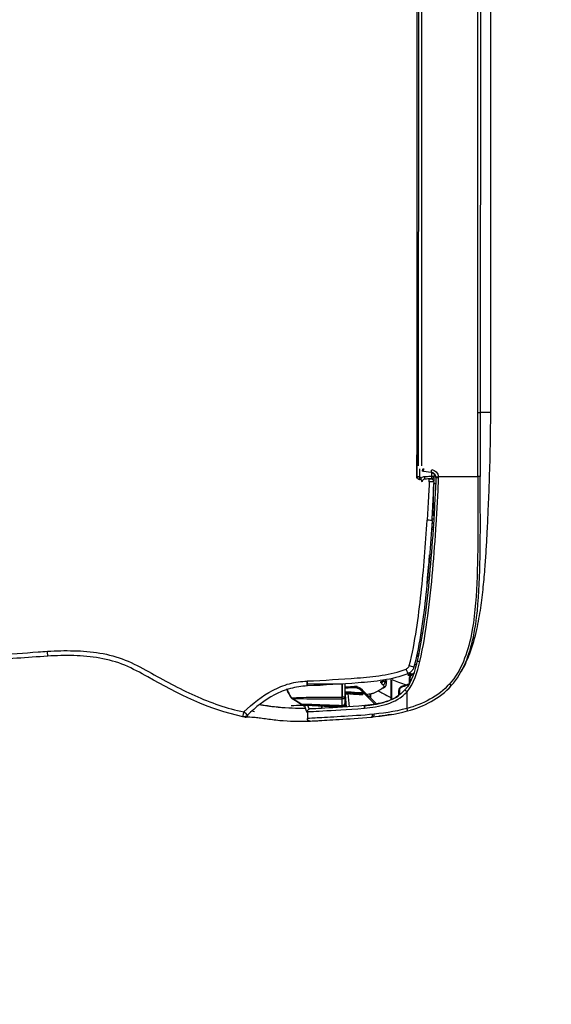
# Model space of a CAD drawing. Header units: millimetres. Extents: x -424979 to 718034, y -72486 to 344972.
# Tile 245 of 256: x 601635 to 601878, y 145181 to 145631. Entities that reach past the tile are written whole.
import ezdxf
from ezdxf import colors
from ezdxf.entities.mleader import LeaderData, LeaderLine
from ezdxf.math import Vec2, Vec3
from ezdxf.xclip import XClip

# ---------------------------------------------------------------- set-up
doc = ezdxf.new("R2010")
doc.units = ezdxf.units.MM
doc.header["$MEASUREMENT"] = 0
doc.header["$XCLIPFRAME"] = 0
doc.layers.add('IS_KLIM Opis_Średnice', color=7, linetype='Continuous', lineweight=9)
doc.layers.add('SKAN - RZUT_7_0_Nr_pióra__1', color=7, linetype='Continuous', lineweight=13)
doc.layers.add('IS_KLIM_urządzenia', color=3, linetype='Continuous')
doc.layers.add('Rysunki i obrazki', color=7, linetype='Continuous')
picture_1 = doc.add_image_def('image7.tif', size_in_pixel=(14115, 7016))

# ---------------------------------------------------------------- blocks, each defined once
blk = doc.blocks.new('Rysunek_7_7', base_point=(-247133.12, 120862.67))
at = {"layer": 'SKAN - RZUT_7_0_Nr_pióra__1', "color": 7, "lineweight": 13}
image = blk.add_image(picture_1, insert=(-306883.09, 91162.66), size_in_units=(119499.94, 59400.02), dxfattribs=at)
image.set_boundary_path([(-0.5, -0.5), (14114.5, 7015.5)])
blk = doc.blocks.new('G$CFEA986A8')
at = {"layer": 'IS_KLIM_urządzenia', "linetype": 'Continuous'}
for p, q in [((3.24, 36.01), (3.24, 36.02)), ((3.24, 36.02), (3.24, 36.01)), ((2.71, 28.23), (3.1, 35.54)), ((3.1, 35.54), (3.1, 35.54)), ((2.74, 28.23), (2.74, 28.23)), ((3.03, 28.23), (3.03, 28.23)), ((4.22, 28.23), (4.22, 28.23)), ((4.55, 28.23), (4.55, 28.23)), ((2.73, 27.62), (4.82, 27.62)), ((2.74, 27.41), (5, 27.61)), ((5.25, 27.13), (2.77, 26.91)), ((5.57, 24.34), (5.85, 24.61)), ((6.02, 24.44), (5.93, 24.34)), ((3.18, 21.95), (5.57, 24.34)), ((5.93, 24.34), (3.22, 21.63)), ((5.57, 24.34), (5.44, 24.33)), ((5.93, 24.34), (5.57, 24.34)), ((46.34, 14.13), (46.34, 14)), ((50.7, 14.13), (46.34, 14.13)), ((46.52, 13.99), (46.52, 13.96)), ((46.52, 13.96), (921.55, 13.84)), ((46.52, 13.51), (46.52, 13.96)), ((48, 13.51), (46.52, 13.51)), ((48.58, 13.7), (919.48, 13.58)), ((919.48, 13.06), (48.58, 13.18)), ((47.59, 12.8), (47.38, 11.3)), ((46.54, 9.92), (46.54, 2.46)), ((46.64, 11.21), (47.36, 11.21)), ((46.64, 11.21), (46.64, 10.75)), ((47.11, 10.75), (46.64, 10.75)), ((58.74, 2.46), (909.33, 2.34)), ((909.33, 1.87), (58.74, 1.98)), ((58.74, 0), (58.74, 1.98)), ((58.73, 0), (909.33, -0.12))]:
    blk.add_line(p, q, dxfattribs=at)
for points in [[(37.64, 10.75, 0), (37.64, 10.76, 0), (37.64, 10.76, 0), (37.64, 10.77, 0), (37.64, 10.78, 0), (37.64, 10.79, 0), (37.64, 10.8, 0), (37.64, 10.81, 0), (37.64, 10.82, 0), (37.64, 10.83, 0), (37.64, 10.84, 0), (37.64, 10.84, 0), (37.65, 10.85, 0), (37.65, 10.86, 0), (37.65, 10.87, 0), (37.65, 10.88, 0), (37.65, 10.89, 0), (37.65, 10.9, 0), (37.65, 10.91, 0), (37.65, 10.92, 0), (37.65, 10.92, 0), (37.65, 10.93, 0), (37.65, 10.94, 0), (37.65, 10.95, 0), (37.65, 10.96, 0), (37.65, 10.97, 0), (37.65, 10.98, 0), (37.65, 10.99, 0), (37.65, 11, 0), (37.65, 11, 0), (37.65, 11.01, 0), (37.65, 11.02, 0), (37.65, 11.03, 0), (37.65, 11.04, 0), (37.65, 11.05, 0), (37.65, 11.06, 0), (37.65, 11.07, 0), (37.65, 11.08, 0), (37.65, 11.08, 0), (37.65, 11.09, 0), (37.65, 11.1, 0), (37.65, 11.11, 0), (37.65, 11.12, 0), (37.65, 11.13, 0), (37.66, 11.14, 0), (37.66, 11.15, 0), (37.66, 11.16, 0), (37.66, 11.16, 0), (37.66, 11.17, 0), (37.66, 11.18, 0), (37.66, 11.19, 0)], [(37.72, 10.74, 0), (37.72, 10.75, 0), (37.72, 10.76, 0), (37.72, 10.77, 0), (37.72, 10.78, 0), (37.72, 10.79, 0), (37.72, 10.79, 0), (37.72, 10.8, 0), (37.72, 10.81, 0), (37.72, 10.82, 0), (37.72, 10.83, 0), (37.73, 10.84, 0), (37.73, 10.85, 0), (37.73, 10.86, 0), (37.73, 10.87, 0), (37.73, 10.87, 0), (37.73, 10.88, 0), (37.73, 10.89, 0), (37.73, 10.9, 0), (37.73, 10.91, 0), (37.73, 10.92, 0), (37.73, 10.93, 0), (37.73, 10.94, 0), (37.73, 10.95, 0), (37.73, 10.95, 0), (37.73, 10.96, 0), (37.73, 10.97, 0), (37.73, 10.98, 0), (37.73, 10.99, 0), (37.73, 11, 0), (37.73, 11.01, 0), (37.73, 11.02, 0), (37.73, 11.03, 0), (37.73, 11.03, 0), (37.73, 11.04, 0), (37.73, 11.05, 0), (37.73, 11.06, 0), (37.73, 11.07, 0), (37.73, 11.08, 0), (37.73, 11.09, 0), (37.73, 11.1, 0), (37.73, 11.11, 0), (37.73, 11.11, 0), (37.73, 11.12, 0), (37.73, 11.13, 0), (37.74, 11.14, 0), (37.74, 11.15, 0), (37.74, 11.16, 0), (37.74, 11.17, 0), (37.74, 11.18, 0), (37.74, 11.19, 0)]]:
    blk.add_polyline3d(points, dxfattribs=at)
at = {"layer": 'IS_KLIM_urządzenia', "linetype": 'Continuous', "extrusion": (0, 0, -1)}
for centre, radius, start, end in [((-1.84, 46.94), 1, 314.7826, 11.7219), ((-0.53, 34.35), 0.5, 357.2068, 90), ((-1.83, 34.35), 0.5, 90, 177.181), ((-46.39, 11.44), 1, 188, 264.2856), ((-46.64, 11.25), 0.5, 270, 357), ((-46.39, 11.42), 1.5, 188, 264.2856)]:
    blk.add_arc(centre, radius, start, end, dxfattribs=at)
at = {"layer": 'IS_KLIM_urządzenia', "linetype": 'Continuous', "extrusion": (-1.54693e-05, -6.12303e-17, -1)}
blk.add_arc((-3.24, 28.23, -0.01), 0.498, 270, 359.4983, dxfattribs=at)
at = {"layer": 'IS_KLIM_urządzenia', "linetype": 'Continuous'}
for centre, start, end in [((2.5, 23.81), 5.1428, 5.6972), ((45.54, 11.27), 267.736, 0), ((48.11, 12.87), 160.3327, 163.928)]:
    blk.add_arc(centre, 0.5, start, end, dxfattribs=at)
for centre, major_axis, ratio, start_param, end_param in [((13.38, 84.28), (0.998, 0.07), 0.023762, 3.141593, 4.646623), ((1.84, 46.94), (0.979, -0.203), 0.056856, 3.141593, 4.651384), ((1.84, 46.94), (0.704, 0.71), 0.020204, 1.651706, 3.141593), ((7.71, 34.94), (-0.999, -0.049), 0.051256, 0, 1.514472), ((7.71, 34.9), (-0.999, -0.047), 0.051373, 0, 1.514578), ((3.38, 28.23), (0, -0.498), 0.705765, 4.721116, 6.283185), ((3.96, 27.4), (0.499, -0.033), 0.703948, 0.778487, 1.449237), ((5.85, 24.61), (-0.177, 0.177), 0.009872, 3.141593, 4.709921), ((6.36, 25.91), (0.25, 0.009), 0.004928, 6.283059, 7.845078), ((1.28, 22.79), (0.498, 0.048), 0.655613, 3.140676, 4.596546), ((2.49, 23.87), (-0.498, -0.042), 0.40242, 3.141593, 4.712356), ((2.5, 23.81), (-0.498, -0.05), 0.399009, 3.140125, 4.706849), ((2.5, 23.81), (-0.498, -0.045), 0.399039, 3.141593, 4.710711), ((7.76, 20.85), (-0.367, 0.34), 0.8822, 0.840111, 2.138766), ((8.04, 20.89), (0.282, 0.413), 0.898755, 2.160862, 3.167773), ((6.84, 20.48), (0.38, 0.325), 0.906204, 2.398026, 3.130887), ((7.44, 20.5), (-0.376, 0.33), 0.885836, 0.804441, 2.115185), ((5.72, 17.3), (0, 0.2), 0.576627, 4.721116, 6.283185), ((2.45, 15.93), (0.482, 0.133), 0.040619, 3.141593, 4.662666), ((5.63, 15.93), (-0.326, -0.379), 0.006066, 1.506881, 3.141593), ((6.49, 16.72), (0.192, 0.056), 0.184381, 5.301873, 6.283185), ((8.07, 15.3), (0, 0.2), 0.433029, 4.721116, 6.283185), ((8.86, 15.62), (0.19, -0.061), 0.210046, 2.527177, 3.153928), ((8.96, 15.32), (-0.191, 0.059), 0.212832, 4.135574, 5.657225), ((9.97, 16.14), (-0.925, -0.381), 0.043497, 0, 1.508611), ((10.63, 15.55), (-0.263, -0.965), 0.021464, 4.784953, 6.283185), ((8.8, 14.85), (0.18, 0.087), 0.196125, 5.117147, 6.283185), ((11.38, 13.51), (-0.117, -0.486), 0.019962, 3.141593, 4.771045), ((45.52, 13.53), (0.02, 0.5), 1, 3.141593, 4.708057), ((45.52, 13.53), (-0.02, -0.5), 0.999999, 0, 1.547993), ((45.57, 13.52), (-0.02, -0.5), 0.955746, 0, 1.547846), ((46.52, 13.46), (0.5, -0.017), 0.998628, 1.605655, 3.113607), ((46.52, 13.46), (-0.5, 0.017), 0.093825, 4.715665, 5.983293), ((45.54, 11.73), (0.5, 0), 0.093428, 4.788501, 6.283185), ((46.57, 12.58), (0.499, 0.026), 0.09496, 3.141593, 4.707412), ((47.87, 11.23), (0.495, -0.07), 0.051828, 3.141593, 4.719673), ((48.08, 12.73), (0.495, -0.07), 0.051828, 3.141593, 4.719673), ((48.11, 12.87), (0.48, -0.138), 0.050296, 3.141584, 4.726878), ((39.42, 10.08), (0.996, -0.087), 0.841749, 1.62689, 2.181571), ((46.64, 11.25), (0.499, 0.026), 0.096366, 3.141593, 4.707339), ((46.39, 9.94), (0, -0.5), 0.000142, 3.141593, 4.764749), ((46.54, 9.95), (0.05, -0.498), 0.005219, 3.141593, 4.764488), ((7.1, 7.87), (0.331, 0.375), 0.006851, 3.141593, 4.648558), ((46.54, 2.49), (0, 0.5), 0.000013, 3.173368, 4.660029)]:
    blk.add_ellipse(centre, major_axis=major_axis, ratio=ratio, start_param=start_param, end_param=end_param, dxfattribs=at)
at = {"layer": 'IS_KLIM_urządzenia', "linetype": 'Continuous', "extrusion": (0, 0, -1)}
for centre, major_axis, ratio, start_param, end_param in [((3.24, 28.23), (0.352, -0.352), 0.999998, 0.785397, 2.347467), ((-21.42, 382.85), (-1476.17, -4886.86), 0.031997, 4.778832, 4.778918), ((7.64, 474.84), (-1862.82, -6167.7), 0.025163, 4.780022, 4.78009), ((48.58, 12.65), (-0.13, -1.08), 0.917565, 1.59215, 1.795783), ((5.18, 514.21), (-1939.65, -6425.41), 0.026246, 4.782823, 4.782889)]:
    blk.add_ellipse(centre, major_axis=major_axis, ratio=ratio, start_param=start_param, end_param=end_param, dxfattribs=at)
at = {"layer": 'IS_KLIM_urządzenia', "linetype": 'Continuous'}
for points, degree in [([(12.38, 84.21), (12.11, 88.13), (11.83, 92.05), (11.56, 95.97)], 3), ([(0.77, 46.44), (0.76, 46.55), (0.76, 46.66), (0.78, 46.77)], 3), ([(0.77, 46.67), (0.75, 46.58), (0.77, 46.46)], 2), ([(0.78, 46.71), (0.77, 46.67)], 1), ([(0.77, 46.44), (0.77, 46.45), (0.77, 46.46), (0.77, 46.46)], 3), ([(1.12, 46.25), (0.98, 46.27), (0.82, 46.34), (0.77, 46.44)], 3), ([(1.81, 44.89), (1.84, 45.06), (1.87, 45.24), (1.9, 45.41)], 3), ([(3.24, 36.01), (3.59, 36.58), (3.94, 37.15), (4.28, 37.72)], 3), ([(4.28, 37.71), (3.76, 36.86), (3.24, 36)], 2), ([(4.28, 37.72), (4.28, 37.72), (4.28, 37.72), (4.28, 37.72)], 3), ([(4.29, 37.71), (4.33, 37.78), (4.38, 37.83), (4.44, 37.87)], 3), ([(4.44, 37.88), (4.99, 38.23), (5.55, 38.58), (6.17, 38.76)], 3), ([(4.44, 37.88), (4.99, 38.23), (5.55, 38.58), (6.17, 38.76)], 3), ([(4.44, 37.88), (4.95, 38.2), (5.46, 38.52), (6, 38.7)], 3), ([(4.44, 37.87), (4.94, 38.19), (5.46, 38.51), (6, 38.7)], 3), ([(4.44, 37.88), (4.44, 37.88), (4.44, 37.88), (4.44, 37.88)], 3), ([(4.44, 37.88), (4.44, 37.88), (4.44, 37.88), (4.44, 37.88)], 3), ([(5.12, 38.29), (4.79, 38.1), (4.45, 37.88)], 2), ([(6, 38.7), (5.7, 38.6), (5.4, 38.45), (5.12, 38.29)], 3), ([(6, 38.7), (5.79, 38.63), (5.59, 38.54)], 2), ([(2.81, 35.36), (2.86, 35.45), (2.91, 35.54), (2.97, 35.63)], 3), ([(2.99, 35.39), (2.99, 36.07), (2.97, 36.75), (2.96, 37.42)], 3), ([(3.24, 36.01), (3.16, 35.87), (3.11, 35.71), (3.1, 35.54)], 3), ([(1.83, 34.85), (1.4, 34.85), (0.96, 34.85), (0.53, 34.85)], 3), ([(2.31, 34.46), (2.54, 34.58), (2.78, 34.68), (3.03, 34.75)], 3), ([(2.71, 28.23), (3.1, 35.54)], 1), ([(3.1, 35.54), (2.71, 28.23)], 1), ([(3.1, 35.54), (2.71, 28.23)], 1), ([(3.1, 35.58), (3.1, 35.58)], 1), ([(3.1, 35.54), (3.1, 35.54), (3.1, 35.54), (3.1, 35.54)], 3), ([(3.1, 35.54), (3.1, 35.54), (3.1, 35.54), (3.1, 35.54)], 3), ([(0.12, 32.64), (0.12, 32.62), (0.12, 32.59), (0.12, 32.57)], 3), ([(2.92, 32.14), (2.76, 32.15), (2.6, 32.16), (2.45, 32.17)], 3), ([(2.92, 32.12), (2.76, 32.13), (2.61, 32.14), (2.45, 32.14)], 3), ([(3.24, 27.74), (2.98, 27.74), (2.74, 27.97), (2.74, 28.23)], 3), ([(3.24, 27.74), (2.98, 27.74), (2.74, 27.97), (2.74, 28.23)], 3), ([(3.24, 27.74), (2.98, 27.74), (2.75, 27.97), (2.74, 28.23)], 3), ([(3.01, 28.23), (3.4, 28.23), (3.8, 28.23), (4.2, 28.23)], 3), ([(3.03, 28.23), (3.43, 28.23), (3.82, 28.23), (4.22, 28.23)], 3), ([(7.11, 28.23), (7.11, 28.23)], 1), ([(3.99, 27.75), (3.99, 27.7), (3.99, 27.66), (4, 27.62)], 3), ([(4.47, 27.59), (4.48, 27.65), (4.48, 27.71), (4.49, 27.76)], 3), ([(4.81, 27.59), (4.82, 27.64), (4.82, 27.69), (4.82, 27.74)], 3), ([(4.95, 27.74), (4.95, 27.69), (4.94, 27.65), (4.94, 27.6)], 3), ([(5.25, 27.13), (5.19, 26.2), (5.13, 25.26), (5.07, 24.33)], 3), ([(6.54, 25.37), (6.57, 25.4), (6.59, 25.42), (6.62, 25.45)], 3), ([(6.61, 25.92), (6.61, 25.77), (6.62, 25.61), (6.62, 25.46)], 3), ([(6.62, 25.45), (6.62, 25.61), (6.61, 25.76), (6.61, 25.92)], 3), ([(6.62, 25.46), (6.62, 25.46), (6.62, 25.46), (6.62, 25.46)], 3), ([(6.62, 25.45), (6.62, 25.46), (6.62, 25.46), (6.62, 25.46)], 3), ([(0.78, 22.75), (0.79, 22.65), (0.8, 22.62)], 2), ([(2.47, 24.07), (2.47, 24.05), (2.48, 24.03), (2.48, 24.01)], 3), ([(2.99, 23.86), (2.99, 23.91)], 1), ([(2.99, 23.88), (2.99, 23.89), (2.99, 23.9), (2.99, 23.91)], 3), ([(3.07, 23), (3.04, 23.3), (3.01, 23.6), (2.99, 23.91)], 3), ([(4.39, 22.8), (4.65, 22.8), (4.92, 22.8), (5.18, 22.8)], 3), ([(5.15, 23), (4.96, 23), (4.77, 23), (4.59, 23)], 3), ([(1.29, 18.88), (1.16, 19.65), (1.04, 20.45), (0.94, 21.27)], 3), ([(6.36, 20.47), (5.9, 21.01), (5.56, 21.63), (5.3, 22.33)], 3), ([(7.29, 20.84), (7.18, 20.72), (7.08, 20.61), (6.97, 20.49)], 3), ([(6.48, 20.17), (6.66, 19.86), (7.06, 19.84)], 2), ([(7.06, 19.82), (7.74, 19.77)], 1), ([(7.39, 20.05), (7.49, 20.16), (7.6, 20.28), (7.71, 20.39)], 3), ([(7.71, 20.39), (7.78, 20.39), (7.86, 20.39), (7.93, 20.38)], 3), ([(5.61, 15.91), (7.22, 14.52), (9.31, 13.97), (11.36, 13.48)], 3), ([(11.49, 13.99), (9.53, 14.46), (7.5, 14.98), (5.96, 16.31)], 3), ([(6.61, 16.72), (6.73, 16.31), (6.86, 15.9), (7.01, 15.5)], 3), ([(7.11, 15.5), (6.95, 15.92), (6.81, 16.34), (6.68, 16.78)], 3), ([(7.51, 15.3), (7.73, 15.3), (7.94, 15.3), (8.16, 15.3)], 3), ([(8.59, 15.34), (8.64, 15.45), (8.68, 15.57), (8.71, 15.69)], 3), ([(8.82, 15.39), (8.78, 15.49), (8.74, 15.59), (8.71, 15.69)], 3), ([(8.82, 15.39), (8.8, 15.33), (8.78, 15.28), (8.77, 15.22)], 3), ([(8.92, 15.74), (8.89, 15.63), (8.85, 15.51), (8.82, 15.39)], 3), ([(8.93, 14.96), (8.99, 15.07), (9.04, 15.2), (9.08, 15.32)], 3), ([(9.08, 15.32), (9.1, 15.4), (9.13, 15.48), (9.15, 15.55)], 3), ([(9.21, 14.47), (9.13, 14.63), (9.05, 14.78), (8.98, 14.93)], 3), ([(10.84, 14.47), (10.8, 14.33), (10.76, 14.19), (10.72, 14.05)], 3), ([(12.42, 14.09), (12.38, 13.95), (12.34, 13.81)], 2), ([(12.41, 13.79), (12.43, 13.89), (12.46, 13.98), (12.48, 14.08)], 3), ([(12.7, 14.03), (12.67, 13.94), (12.65, 13.84), (12.63, 13.74)], 3), ([(12.84, 13.7), (12.86, 13.8), (12.89, 13.89), (12.91, 13.99)], 3), ([(16.78, 13.3), (16.75, 13.18), (16.72, 13.05), (16.69, 12.93)], 3), ([(46.34, 14.13), (46.34, 14.13), (46.34, 14.13), (46.34, 14.13)], 3), ([(46.52, 13.51), (46.52, 13.49), (46.52, 13.47), (46.52, 13.45)], 3), ([(38.2, 11.15), (38.2, 11.15), (38.23, 11.58), (38.26, 12.08)], 3), ([(38.51, 11.12), (38.5, 11.02), (38.49, 10.92), (38.48, 10.82)], 3), ([(39.02, 11.1), (39.26, 11.09), (39.51, 11.07), (39.75, 11.06)], 3), ([(43.76, 10.85), (44.25, 10.85), (44.75, 10.84), (45.24, 10.83)], 3), ([(46.39, 10.83), (46.18, 10.83), (45.97, 10.83), (45.75, 10.83)], 3), ([(46.49, 10.45), (46.45, 10.45), (46.42, 10.44), (46.39, 10.44)], 3), ([(6.63, 7.62), (6.47, 7.76), (6.31, 7.91), (6.16, 8.07)], 3), ([(46.54, 2.46), (50.6, 2.46), (54.67, 2.46), (58.74, 2.46)], 3), ([(58.74, 2.46), (58.74, 2.21), (58.74, 1.99), (58.74, 1.98)], 3)]:
    blk.add_open_spline(points, degree=degree, dxfattribs=at)
for points, knots in [([(12.48, 96.01), (12.48, 96.01), (12.48, 96.01), (12.53, 95.35), (12.58, 94.68), (12.81, 91.36), (13, 88.7), (13.23, 85.45), (13.27, 84.85), (13.31, 84.26)], [0, 0, 0, 0, 0.000005, 0.000005, 0.169628, 0.169628, 0.84812, 0.84812, 1, 1, 1, 1]), ([(0.86, 47.14), (2.21, 53.63), (5.22, 59.45), (9.22, 66.61), (10.01, 68.05), (11.28, 71.07), (11.73, 72.68), (12.3, 75.96), (12.44, 77.6), (12.52, 80.9), (12.49, 82.59), (12.38, 84.21)], [0, 0, 0, 0, 0.5, 0.5, 0.625, 0.625, 0.75, 0.75, 0.875, 0.875, 1, 1, 1, 1]), ([(13.31, 84.26), (13.43, 82.58), (13.45, 80.92), (13.38, 77.59), (13.25, 75.94), (12.69, 72.64), (12.26, 71.01), (11.03, 67.94), (10.25, 66.49), (7.83, 62.15), (6.23, 59.26), (3.53, 53.27), (2.44, 50.17), (1.77, 46.9)], [0, 0, 0, 0, 0.125, 0.125, 0.25, 0.25, 0.375, 0.375, 0.5, 0.5, 0.75, 0.75, 1, 1, 1, 1]), ([(1.77, 46.9), (3.4, 45.28), (4.82, 43.46), (6.4, 40.45), (6.84, 39.38), (7.45, 37.17), (7.6, 36.03), (7.65, 34.88)], [0, 0, 0, 0, 0.5, 0.5, 0.75, 0.75, 1, 1, 1, 1]), ([(0.79, 46.38), (0.81, 46.35), (0.83, 46.15), (0.82, 45.56), (0.75, 44.68), (0.59, 43.52), (0.41, 42.19), (0.23, 40.79), (0.06, 38.91), (-0.02, 36.7), (0.03, 34.49), (0.09, 33.16), (0.12, 32.58)], [0, 0, 0, 0, 0.12885, 0.245282, 0.335122, 0.40726, 0.471799, 0.536509, 0.604482, 0.745543, 0.884733, 1, 1, 1, 1]), ([(6.71, 34.89), (6.66, 35.97), (6.51, 37.05), (5.93, 39.13), (5.52, 40.14), (4.02, 42.98), (2.67, 44.7), (1.13, 46.23)], [0, 0, 0, 0, 0.25, 0.25, 0.5, 0.5, 1, 1, 1, 1]), ([(3.15, 43.79), (3.12, 43.57), (3.04, 42.96), (2.88, 41.81), (2.7, 40.4), (2.54, 38.56), (2.49, 36.85), (2.5, 35.65), (2.51, 35.23)], [0, 0, 0, 0, 0.089993, 0.237107, 0.37975, 0.527052, 0.833503, 1, 1, 1, 1]), ([(3.13, 43.63), (3.06, 43.24), (2.83, 41.75), (2.67, 40.26), (2.59, 39.15)], [0, 0, 0, 0, 0.261547, 1, 1, 1, 1]), ([(3.01, 37.92), (3, 37.79), (2.99, 37.66), (2.97, 37.49), (2.97, 37.46), (2.96, 37.42)], [0, 0, 0, 0, 0.794972, 0.794972, 1, 1, 1, 1]), ([(3.24, 36.01), (3.49, 36.42), (3.74, 36.82), (4.08, 37.39), (4.18, 37.55), (4.28, 37.72)], [0, 0, 0, 0, 0.711043, 0.711043, 1, 1, 1, 1]), ([(3.24, 36.01), (3.5, 36.43), (3.75, 36.85), (4.1, 37.41), (4.19, 37.57), (4.28, 37.72)], [0, 0, 0, 0, 0.731926, 0.731926, 1, 1, 1, 1]), ([(4.29, 37.71), (3.97, 37.19), (3.65, 36.67), (3.3, 36.1), (3.27, 36.06), (3.24, 36.01)], [0, 0, 0, 0, 0.917621, 0.917621, 1, 1, 1, 1]), ([(4.2, 28.23), (4.2, 29.24), (4.2, 30.24), (4.21, 32.24), (4.2, 33.27), (4.22, 35.2), (4.25, 36.11), (4.29, 37.36), (4.3, 37.7), (4.29, 37.71)], [0, 0, 0, 0, 0.25, 0.25, 0.5, 0.5, 0.75, 0.75, 1, 1, 1, 1]), ([(4.28, 37.72), (4.28, 37.72), (4.28, 37.72), (4.28, 37.72), (4.28, 37.72), (4.28, 37.72)], [0, 0, 0, 0, 0.500001, 0.500001, 1, 1, 1, 1]), ([(4.45, 37.88), (4.45, 37.88), (4.43, 37.87), (4.42, 37.86), (4.4, 37.84), (4.37, 37.82), (4.35, 37.8), (4.32, 37.76), (4.29, 37.72), (4.29, 37.72)], [0, 0, 0, 0, 0.029241, 0.088276, 0.151647, 0.25725, 0.525964, 0.992323, 1, 1, 1, 1]), ([(4.44, 37.88), (4.44, 37.88), (4.44, 37.88), (4.44, 37.88), (4.44, 37.88), (4.44, 37.88)], [0, 0, 0, 0, 0.593674, 0.593674, 1, 1, 1, 1]), ([(4.44, 37.87), (4.45, 37.85), (4.46, 37.53), (4.52, 36.29), (4.55, 35.36), (4.57, 33.39), (4.56, 32.34), (4.56, 30.29), (4.55, 29.26), (4.55, 28.23)], [0, 0, 0, 0, 0.25, 0.25, 0.5, 0.5, 0.75, 0.75, 1, 1, 1, 1]), ([(3.24, 36.01), (3.24, 35.99), (3.25, 35.75), (3.24, 34.97), (3.24, 34.63), (3.22, 33.9), (3.2, 33.49), (3.13, 31.47), (3.07, 29.85), (3.01, 28.23)], [0, 0, 0, 0, 0.25, 0.25, 0.375, 0.375, 0.5, 0.5, 1, 1, 1, 1]), ([(3.25, 36.01), (3.24, 36), (3.2, 35.94), (3.15, 35.84), (3.12, 35.72), (3.11, 35.65), (3.1, 35.62), (3.1, 35.62), (3.1, 35.62), (3.1, 35.62), (3.1, 35.61), (3.18, 36.23), (3.09, 35.5), (3.1, 35.58), (3.1, 35.58)], [0, 0, 0, 0, 0.004098, 0.020773, 0.033488, 0.040418, 0.042471, 0.042689, 0.042703, 0.042705, 0.042705, 0.045311, 0.81751, 1, 1, 1, 1]), ([(3.24, 36.01), (3.24, 36.01), (3.24, 36.01), (3.24, 36.01), (3.24, 36.01), (3.24, 36.01)], [0, 0, 0, 0, 0.266653, 0.266653, 1, 1, 1, 1]), ([(3.24, 36.01), (3.24, 36.01), (3.24, 36.01), (3.24, 36.01), (3.24, 36.01), (3.24, 36.01), (3.24, 36.01), (3.24, 36.01)], [0, 0, 0, 0, 0.156997, 0.156997, 0.784985, 0.784985, 1, 1, 1, 1]), ([(0.03, 34.32), (0.03, 34.32), (0.05, 33.82), (0.16, 31.93), (0.24, 30.52), (0.46, 27.06), (0.57, 24.97), (1, 20.5), (1.33, 18.12), (1.97, 15.8)], [0, 0, 0, 0, 0.25, 0.25, 0.5, 0.5, 0.75, 0.75, 1, 1, 1, 1]), ([(2.43, 15.91), (1.79, 18.29), (1.47, 20.73), (1.05, 25.3), (0.94, 27.43), (0.73, 30.97), (0.65, 32.4), (0.55, 34.34), (0.52, 34.85), (0.53, 34.85)], [0, 0, 0, 0, 0.25, 0.25, 0.5, 0.5, 0.75, 0.75, 1, 1, 1, 1]), ([(3.08, 35.41), (2.6, 35.32), (2.12, 35.16), (1.64, 34.89), (1.62, 34.88), (1.59, 34.86)], [0, 0, 0, 0, 0.948448, 0.948448, 1, 1, 1, 1]), ([(1.83, 34.85), (1.83, 34.85), (1.87, 33.81), (2.08, 30.02), (2.21, 27.26), (2.47, 24.07)], [0, 0, 0, 0, 0.5, 0.5, 1, 1, 1, 1]), ([(2.99, 23.91), (2.73, 26.99), (2.59, 29.69), (2.38, 33.37), (2.33, 34.37), (2.33, 34.37)], [0, 0, 0, 0, 0.500106, 0.500106, 1, 1, 1, 1]), ([(2.71, 28.23), (2.79, 29.71), (2.87, 31.19), (2.97, 33.03), (2.98, 33.41), (3.02, 34.12), (3.04, 34.46), (3.08, 35.26), (3.1, 35.51), (3.1, 35.54)], [0, 0, 0, 0, 0.5, 0.5, 0.625, 0.625, 0.75, 0.75, 1, 1, 1, 1]), ([(3.1, 35.54), (3.1, 35.58), (3.1, 35.55), (3.1, 35.54), (3.1, 35.54), (3.1, 35.54)], [0, 0, 0, 0, 0.5, 0.5, 1, 1, 1, 1]), ([(3.1, 35.54), (3.1, 35.54), (3.1, 35.54), (3.1, 35.54), (3.1, 35.54), (3.1, 35.54)], [0, 0, 0, 0, 0.501823, 0.501823, 1, 1, 1, 1]), ([(3.1, 35.54), (3.1, 35.54), (3.1, 35.54), (3.1, 35.54), (3.1, 35.54), (3.1, 35.54)], [0, 0, 0, 0, 0.497529, 0.497529, 1, 1, 1, 1]), ([(6.71, 34.85), (6.71, 34.85), (6.71, 34.85), (6.71, 34.86), (6.71, 34.88), (6.71, 34.89)], [0, 0, 0, 0, 0.001471, 0.001471, 1, 1, 1, 1]), ([(9.05, 15.75), (8.42, 17.27), (8.08, 18.84), (7.57, 22), (7.42, 23.6), (7.06, 28.42), (6.86, 31.65), (6.71, 34.85)], [0, 0, 0, 0, 0.25, 0.25, 0.5, 0.5, 1, 1, 1, 1]), ([(7.11, 34.81), (7.11, 34.78), (7.11, 34.74), (7.11, 33.65), (7.11, 32.55), (7.11, 30.39), (7.11, 29.31), (7.11, 28.23)], [0, 0, 0, 0, 0.017199, 0.017199, 0.508599, 0.508599, 1, 1, 1, 1]), ([(7.65, 34.88), (7.65, 34.88), (7.65, 34.88), (7.65, 34.87), (7.66, 34.86), (7.66, 34.84)], [0, 0, 0, 0, 0.001414, 0.001414, 1, 1, 1, 1]), ([(7.66, 34.84), (7.81, 31.68), (8, 28.52), (8.36, 23.79), (8.5, 22.21), (8.99, 19.1), (9.32, 17.56), (9.93, 16.07)], [0, 0, 0, 0, 0.5, 0.5, 0.75, 0.75, 1, 1, 1, 1]), ([(0.12, 32.67), (0.12, 32.66), (0.12, 32.66), (0.12, 32.65), (0.12, 32.65), (0.12, 32.64), (0.12, 32.64), (0.12, 32.64)], [0, 0, 0, 0, 0.491862, 0.491862, 0.745898, 0.745898, 1, 1, 1, 1]), ([(2.71, 28.23), (2.71, 28.23), (2.73, 28.23), (2.81, 28.23), (2.86, 28.23), (2.96, 28.23), (2.98, 28.23), (3.01, 28.23)], [0, 0, 0, 0, 0.429968, 0.429968, 0.860069, 0.860069, 1, 1, 1, 1]), ([(2.74, 28.23), (2.74, 28.23), (2.75, 28.23), (2.8, 28.23), (2.84, 28.23), (2.94, 28.23), (2.98, 28.23), (3.03, 28.23)], [0, 0, 0, 0, 0.311909, 0.311909, 0.74389, 0.74389, 1, 1, 1, 1]), ([(4.2, 28.23), (4.24, 28.23), (4.29, 28.23), (4.39, 28.23), (4.44, 28.23), (4.52, 28.23), (4.53, 28.23), (4.55, 28.23)], [0, 0, 0, 0, 0.437327, 0.437327, 0.874715, 0.874715, 1, 1, 1, 1]), ([(4.56, 27.74), (4.51, 27.74), (4.42, 27.76), (4.31, 27.88), (4.24, 28.04), (4.23, 28.17), (4.22, 28.23)], [0, 0, 0, 0, 0.28901, 0.499661, 0.756628, 1, 1, 1, 1]), ([(4.22, 28.23), (4.27, 28.23), (4.37, 28.23), (4.49, 28.23), (4.55, 28.23)], [0, 0, 0, 0, 0.500276, 1, 1, 1, 1]), ([(4.56, 27.74), (4.56, 27.74), (4.56, 27.74), (4.56, 27.75), (4.56, 27.76), (4.56, 27.78), (4.56, 27.8), (4.55, 27.84), (4.55, 27.86), (4.55, 27.9), (4.55, 27.93), (4.55, 27.98), (4.55, 28.01), (4.55, 28.1), (4.55, 28.16), (4.55, 28.23)], [0, 0, 0, 0, 0.125, 0.125, 0.25, 0.25, 0.375, 0.375, 0.5, 0.5, 0.625, 0.625, 0.75, 0.75, 1, 1, 1, 1]), ([(4.55, 28.23), (4.95, 28.23), (5.36, 28.23), (5.99, 28.23), (6.21, 28.23), (6.62, 28.23), (6.8, 28.23), (7.03, 28.23), (7.07, 28.23), (7.11, 28.23)], [0, 0, 0, 0, 0.474817, 0.474817, 0.737386, 0.737386, 0.953021, 0.953021, 1, 1, 1, 1]), ([(7.11, 28.23), (6.67, 28.23), (6.22, 28.23), (5.37, 28.23), (4.96, 28.23), (4.55, 28.23)], [0, 0, 0, 0, 0.51841, 0.51841, 1, 1, 1, 1]), ([(3.38, 27.74), (3.34, 27.74), (3.31, 27.74), (3.27, 27.74), (3.25, 27.74), (3.24, 27.74), (3.24, 27.74), (3.24, 27.74)], [0, 0, 0, 0, 0.429844, 0.429844, 0.859217, 0.859217, 1, 1, 1, 1]), ([(4.56, 27.74), (4.44, 27.74), (4.31, 27.74), (4.06, 27.74), (3.93, 27.74), (3.66, 27.74), (3.52, 27.74), (3.38, 27.74)], [0, 0, 0, 0, 0.316882, 0.316882, 0.640659, 0.640659, 1, 1, 1, 1]), ([(7.11, 27.74), (7.03, 27.74), (6.94, 27.74), (6.49, 27.74), (6.13, 27.74), (5.36, 27.74), (4.96, 27.74), (4.56, 27.74)], [0, 0, 0, 0, 0.097737, 0.097737, 0.528149, 0.528149, 1, 1, 1, 1]), ([(5, 27.61), (5.04, 27.61), (5.07, 27.6), (5.13, 27.56), (5.16, 27.53), (5.21, 27.45), (5.22, 27.41), (5.24, 27.31), (5.25, 27.26), (5.25, 27.18), (5.25, 27.15), (5.25, 27.13)], [0, 0, 0, 0, 0.247479, 0.247479, 0.496795, 0.496795, 0.717384, 0.717384, 0.907765, 0.907765, 1, 1, 1, 1]), ([(5.22, 24.33), (5.23, 24.5), (5.24, 24.66), (5.29, 25.49), (5.34, 26.16), (5.4, 27.13), (5.42, 27.43), (5.44, 27.74)], [0, 0, 0, 0, 0.146562, 0.146562, 0.73281, 0.73281, 1, 1, 1, 1]), ([(5.66, 27.74), (5.61, 26.91), (5.55, 26.08), (5.48, 24.95), (5.46, 24.64), (5.44, 24.33)], [0, 0, 0, 0, 0.72849, 0.72849, 1, 1, 1, 1]), ([(6.36, 25.91), (6.35, 26.08), (6.35, 26.24), (6.33, 26.85), (6.31, 27.29), (6.3, 27.74)], [0, 0, 0, 0, 0.274035, 0.274035, 1, 1, 1, 1]), ([(6.54, 27.74), (6.55, 27.64), (6.55, 27.54), (6.57, 26.93), (6.59, 26.42), (6.61, 25.92)], [0, 0, 0, 0, 0.164291, 0.164291, 1, 1, 1, 1]), ([(5.85, 24.61), (5.99, 24.75), (6.1, 24.92), (6.27, 25.27), (6.33, 25.46), (6.36, 25.74), (6.36, 25.83), (6.36, 25.91)], [0, 0, 0, 0, 0.410681, 0.410681, 0.822529, 0.822529, 1, 1, 1, 1]), ([(6.61, 25.92), (6.61, 25.82), (6.61, 25.72), (6.57, 25.4), (6.51, 25.18), (6.33, 24.81), (6.22, 24.65), (6.07, 24.48), (6.05, 24.46), (6.02, 24.44)], [0, 0, 0, 0, 0.177731, 0.177731, 0.59018, 0.59018, 0.940555, 0.940555, 1, 1, 1, 1]), ([(0.78, 22.75), (0.79, 22.7), (0.79, 22.67), (0.8, 22.61), (0.8, 22.59), (0.8, 22.57), (0.8, 22.57), (0.8, 22.59), (0.8, 22.6), (0.8, 22.61)], [0, 0, 0, 0, 0.272721, 0.272721, 0.545029, 0.545029, 0.816327, 0.816327, 1, 1, 1, 1]), ([(0.8, 22.62), (0.8, 22.61), (0.8, 22.58), (0.8, 22.58), (0.8, 22.57), (0.8, 22.56), (0.8, 22.55), (0.81, 22.53), (0.82, 22.47), (0.86, 22.37), (0.95, 22.25), (1.09, 22.16), (1.21, 22.12), (1.28, 22.13), (1.28, 22.13)], [0, 0, 0, 0, 0.067693, 0.176783, 0.191923, 0.20101, 0.210642, 0.23464, 0.289457, 0.395964, 0.591763, 0.776207, 0.974695, 1, 1, 1, 1]), ([(2.48, 24.01), (2.6, 22.61), (2.81, 21.15), (3.72, 18.3), (4.46, 16.92), (5.61, 15.91)], [0, 0, 0, 0, 0.5, 0.5, 1, 1, 1, 1]), ([(2.99, 23.85), (3, 23.81), (3, 23.77), (3.01, 23.64), (3.02, 23.54), (3.05, 23.29), (3.07, 23.13), (3.12, 22.73), (3.15, 22.48), (3.24, 21.89), (3.31, 21.55), (3.54, 20.47), (3.75, 19.74), (4.26, 18.52), (4.52, 18.02), (4.84, 17.55)], [0, 0, 0, 0, 0.01825, 0.01825, 0.060304, 0.060304, 0.132525, 0.132525, 0.246095, 0.246095, 0.402611, 0.402611, 0.74532, 0.74532, 1, 1, 1, 1]), ([(5.96, 16.31), (4.87, 17.25), (4.17, 18.54), (3.31, 21.19), (3.11, 22.55), (2.99, 23.85)], [0, 0, 0, 0, 0.5, 0.5, 1, 1, 1, 1]), ([(5.22, 24.33), (5.2, 24.33), (5.19, 24.33), (5.14, 24.33), (5.1, 24.33), (5.07, 24.33)], [0, 0, 0, 0, 0.325415, 0.325415, 1, 1, 1, 1]), ([(5.3, 22.33), (5.24, 22.47), (5.2, 22.67), (5.14, 23.06), (5.12, 23.23), (5.11, 23.41)], [0, 0, 0, 0, 0.624288, 0.624288, 1, 1, 1, 1]), ([(5.44, 24.33), (5.41, 24.33), (5.38, 24.33), (5.33, 24.33), (5.3, 24.33), (5.26, 24.33), (5.24, 24.33), (5.22, 24.33), (5.22, 24.33), (5.22, 24.33)], [0, 0, 0, 0, 0.315815, 0.315815, 0.631664, 0.631664, 0.946964, 0.946964, 1, 1, 1, 1]), ([(5.76, 21.33), (5.6, 21.04), (5.45, 20.74), (5.04, 19.97), (4.79, 19.48), (4.54, 19)], [0, 0, 0, 0, 0.379029, 0.379029, 1, 1, 1, 1]), ([(7.29, 20.84), (7.3, 20.84), (7.3, 20.85), (7.35, 20.89), (7.4, 20.91), (7.49, 20.91), (7.53, 20.9), (7.57, 20.87)], [0, 0, 0, 0, 0.062565, 0.062565, 0.548357, 0.548357, 1, 1, 1, 1]), ([(7.95, 19), (7.84, 19), (7.73, 19), (7.18, 19), (6.75, 19), (6.13, 19), (5.95, 19), (5.2, 19), (4.63, 19), (4.07, 19)], [0, 0, 0, 0, 0.084494, 0.084494, 0.422472, 0.422472, 0.560579, 0.560579, 1, 1, 1, 1]), ([(4.15, 18.8), (4.53, 18.8), (4.9, 18.8), (5.72, 18.8), (6.16, 18.8), (6.86, 18.8), (7.12, 18.8), (7.57, 18.8), (7.77, 18.8), (7.97, 18.8)], [0, 0, 0, 0, 0.296997, 0.296997, 0.640532, 0.640532, 0.845161, 0.845161, 1, 1, 1, 1]), ([(6.97, 20.49), (6.88, 20.38), (6.78, 20.33), (6.57, 20.3), (6.46, 20.36), (6.36, 20.47)], [0, 0, 0, 0, 0.456839, 0.456839, 1, 1, 1, 1]), ([(7.97, 18.8), (7.8, 18.37), (7.62, 17.93), (7.27, 17.03), (7.09, 16.55), (6.91, 16.08)], [0, 0, 0, 0, 0.478968, 0.478968, 1, 1, 1, 1]), ([(7.06, 19.82), (7.08, 19.82), (7.09, 19.82), (7.2, 19.84), (7.3, 19.92), (7.39, 20.05)], [0, 0, 0, 0, 0.174867, 0.174867, 1, 1, 1, 1]), ([(7.91, 20), (7.87, 20.01), (7.82, 20.01), (7.65, 20.02), (7.52, 20.03), (7.39, 20.05)], [0, 0, 0, 0, 0.263267, 0.263267, 1, 1, 1, 1]), ([(5.72, 17.5), (5.61, 17.5), (5.5, 17.5), (5.23, 17.5), (5.05, 17.5), (4.88, 17.5)], [0, 0, 0, 0, 0.390013, 0.390013, 1, 1, 1, 1]), ([(5.03, 17.3), (5.22, 17.3), (5.41, 17.3), (5.68, 17.3), (5.76, 17.3), (5.84, 17.3)], [0, 0, 0, 0, 0.696556, 0.696556, 1, 1, 1, 1]), ([(6.68, 16.78), (6.65, 16.88), (6.61, 16.98), (6.49, 17.14), (6.42, 17.22), (6.27, 17.35), (6.17, 17.4), (5.96, 17.48), (5.84, 17.5), (5.72, 17.5)], [0, 0, 0, 0, 0.230955, 0.230955, 0.455697, 0.455697, 0.706422, 0.706422, 1, 1, 1, 1]), ([(5.84, 17.3), (5.93, 17.3), (6.03, 17.28), (6.2, 17.22), (6.27, 17.18), (6.4, 17.08), (6.45, 17.02), (6.54, 16.88), (6.58, 16.81), (6.61, 16.72)], [0, 0, 0, 0, 0.299295, 0.299295, 0.552236, 0.552236, 0.775182, 0.775182, 1, 1, 1, 1]), ([(1.97, 15.8), (2.4, 14.23), (2.97, 12.73), (4.54, 9.9), (5.54, 8.58), (6.77, 7.49)], [0, 0, 0, 0, 0.5, 0.5, 1, 1, 1, 1]), ([(7.08, 7.84), (5.89, 8.89), (4.93, 10.17), (3.41, 12.92), (2.85, 14.38), (2.43, 15.91)], [0, 0, 0, 0, 0.5, 0.5, 1, 1, 1, 1]), ([(2.43, 15.91), (3.38, 15.91), (4.33, 15.91), (5.39, 15.91), (5.5, 15.91), (5.61, 15.91)], [0, 0, 0, 0, 0.894615, 0.894615, 1, 1, 1, 1]), ([(8.07, 15.5), (7.95, 15.5), (7.83, 15.5), (7.52, 15.5), (7.32, 15.5), (7.13, 15.5)], [0, 0, 0, 0, 0.379834, 0.379834, 1, 1, 1, 1]), ([(8.98, 14.93), (8.93, 15.03), (8.86, 15.13), (8.71, 15.28), (8.62, 15.34), (8.42, 15.44), (8.31, 15.48), (8.16, 15.5), (8.12, 15.5), (8.07, 15.5)], [0, 0, 0, 0, 0.291856, 0.291856, 0.579131, 0.579131, 0.886367, 0.886367, 1, 1, 1, 1]), ([(8.16, 15.3), (8.19, 15.3), (8.23, 15.3), (8.35, 15.28), (8.44, 15.26), (8.6, 15.18), (8.67, 15.13), (8.79, 15), (8.84, 14.93), (8.88, 14.85)], [0, 0, 0, 0, 0.114875, 0.114875, 0.424433, 0.424433, 0.71152, 0.71152, 1, 1, 1, 1]), ([(10.37, 14.59), (10.22, 14.63), (10.07, 14.69), (9.73, 14.88), (9.55, 15.02), (9.25, 15.35), (9.13, 15.55), (9.05, 15.75)], [0, 0, 0, 0, 0.262451, 0.262451, 0.631307, 0.631307, 1, 1, 1, 1]), ([(9.93, 16.07), (9.97, 15.97), (10.03, 15.87), (10.18, 15.7), (10.27, 15.63), (10.44, 15.54), (10.52, 15.51), (10.59, 15.49)], [0, 0, 0, 0, 0.368676, 0.368676, 0.737518, 0.737518, 1, 1, 1, 1]), ([(10.59, 15.49), (12.85, 14.87), (15.14, 14.47), (19.73, 13.76), (22.04, 13.48), (28.97, 12.72), (33.62, 12.36), (38.26, 12.08)], [0, 0, 0, 0, 0.25, 0.25, 0.5, 0.5, 1, 1, 1, 1]), ([(8.98, 14.93), (9.03, 14.82), (9.09, 14.7), (9.17, 14.55), (9.19, 14.51), (9.21, 14.48)], [0, 0, 0, 0, 0.758703, 0.758703, 1, 1, 1, 1]), ([(38.2, 11.15), (33.53, 11.44), (28.86, 11.8), (21.88, 12.56), (19.56, 12.85), (14.94, 13.56), (12.64, 13.97), (10.37, 14.59)], [0, 0, 0, 0, 0.5, 0.5, 0.75, 0.75, 1, 1, 1, 1]), ([(11.36, 13.48), (14.22, 12.79), (17.12, 12.35), (22.95, 11.58), (25.87, 11.28), (31.72, 10.75), (34.65, 10.54), (39.05, 10.26), (40.52, 10.18), (43.45, 10.02), (44.92, 9.92), (46.39, 9.92)], [0, 0, 0, 0, 0.25, 0.25, 0.5, 0.5, 0.75, 0.75, 0.875, 0.875, 1, 1, 1, 1]), ([(46.39, 10.44), (44.92, 10.44), (43.46, 10.55), (40.54, 10.7), (39.08, 10.78), (34.7, 11.06), (31.78, 11.28), (25.95, 11.8), (23.04, 12.1), (17.23, 12.87), (14.34, 13.31), (11.49, 13.99)], [0, 0, 0, 0, 0.125, 0.125, 0.25, 0.25, 0.5, 0.5, 0.75, 0.75, 1, 1, 1, 1]), ([(46.52, 13.99), (46.46, 13.99), (46.41, 13.98), (46.3, 13.94), (46.25, 13.91), (46.16, 13.84), (46.13, 13.8), (46.07, 13.7), (46.04, 13.65), (46.03, 13.56), (46.02, 13.53), (46.02, 13.5)], [0, 0, 0, 0, 0.217569, 0.217569, 0.437754, 0.437754, 0.661951, 0.661951, 0.88823, 0.88823, 1, 1, 1, 1]), ([(46.02, 13.5), (46.02, 13.5), (46.02, 13.5), (46.02, 13.5), (46.02, 13.5), (46.02, 13.49)], [0, 0, 0, 0, 0.709938, 0.709938, 1, 1, 1, 1]), ([(46.04, 13.49), (46.05, 13.49), (46.05, 13.49), (46.07, 13.48), (46.1, 13.48), (46.16, 13.47), (46.19, 13.47), (46.26, 13.46), (46.31, 13.45), (46.41, 13.45), (46.47, 13.45), (46.52, 13.45)], [0, 0, 0, 0, 0.054361, 0.054361, 0.324109, 0.324109, 0.492664, 0.492664, 0.757067, 0.757067, 1, 1, 1, 1]), ([(46.24, 13.21), (46.29, 13.25), (46.34, 13.29), (46.43, 13.37), (46.47, 13.4), (46.51, 13.44), (46.52, 13.44), (46.52, 13.45)], [0, 0, 0, 0, 0.516625, 0.516625, 0.987493, 0.987493, 1, 1, 1, 1]), ([(46.24, 13.21), (46.27, 13.19), (46.29, 13.17), (46.39, 13.06), (46.45, 12.96), (46.54, 12.75), (46.56, 12.64), (46.57, 12.53)], [0, 0, 0, 0, 0.128768, 0.128768, 0.564386, 0.564386, 1, 1, 1, 1]), ([(46.34, 14), (46.4, 14), (46.46, 14), (46.52, 13.99), (46.52, 13.99), (46.52, 13.99)], [0, 0, 0, 0, 0.980312, 0.980312, 1, 1, 1, 1]), ([(26.23, 12.1), (26.23, 12.1), (27.71, 11.94), (30.67, 11.69), (31.17, 11.65), (31.69, 11.61)], [0, 0, 0, 0, 0.843393, 0.843393, 1, 1, 1, 1]), ([(45.58, 11.68), (44.96, 11.71), (44.35, 11.74), (42.93, 11.81), (42.13, 11.85), (40.31, 11.96), (39.29, 12.02), (38.27, 12.08)], [0, 0, 0, 0, 0.252696, 0.252696, 0.581919, 0.581919, 1, 1, 1, 1]), ([(45.52, 10.77), (45.52, 10.77), (45.52, 10.78), (45.53, 10.8), (45.53, 10.84), (45.54, 10.93), (45.55, 10.97), (45.55, 11.08), (45.56, 11.17), (45.57, 11.37), (45.57, 11.47), (45.57, 11.62), (45.58, 11.65), (45.58, 11.68)], [0, 0, 0, 0, 0.104471, 0.104471, 0.333219, 0.333219, 0.476288, 0.476288, 0.705049, 0.705049, 0.934054, 0.934054, 1, 1, 1, 1]), ([(46.04, 12.68), (46.04, 12.69), (46.03, 12.7), (46.01, 12.77), (45.98, 12.81), (45.9, 12.9), (45.86, 12.93), (45.76, 12.99), (45.71, 13.01), (45.63, 13.02), (45.61, 13.02), (45.59, 13.02)], [0, 0, 0, 0, 0.061755, 0.061755, 0.342553, 0.342553, 0.621501, 0.621501, 0.898216, 0.898216, 1, 1, 1, 1]), ([(46.04, 11.27), (46.04, 11.27), (46.04, 11.28), (46.04, 11.29), (46.04, 11.31), (46.04, 11.35), (46.04, 11.37), (46.04, 11.43), (46.04, 11.47), (46.04, 11.57), (46.04, 11.62), (46.04, 11.7), (46.04, 11.71), (46.04, 11.73)], [0, 0, 0, 0, 0.101232, 0.101232, 0.330942, 0.330942, 0.474618, 0.474618, 0.704242, 0.704242, 0.933906, 0.933906, 1, 1, 1, 1]), ([(46.14, 11.23), (46.12, 11.56), (46.1, 11.89), (46.08, 12.33), (46.07, 12.44), (46.07, 12.55)], [0, 0, 0, 0, 0.752617, 0.752617, 1, 1, 1, 1]), ([(46.57, 12.53), (46.58, 12.2), (46.6, 11.87), (46.62, 11.42), (46.63, 11.32), (46.64, 11.21)], [0, 0, 0, 0, 0.752217, 0.752217, 1, 1, 1, 1]), ([(38.2, 11.15), (39.21, 11.09), (40.23, 11.03), (42.04, 10.93), (42.83, 10.89), (44.26, 10.83), (44.89, 10.8), (45.52, 10.77)], [0, 0, 0, 0, 0.415101, 0.415101, 0.741354, 0.741354, 1, 1, 1, 1]), ([(39.44, 10.92), (40.46, 10.91), (41.48, 10.89), (42.88, 10.87), (43.26, 10.86), (43.64, 10.86)], [0, 0, 0, 0, 0.726317, 0.726317, 1, 1, 1, 1]), ([(45.24, 10.83), (45.24, 10.82), (45.24, 10.81), (45.25, 10.72), (45.25, 10.63), (45.25, 10.52), (45.25, 10.51), (45.25, 10.5)], [0, 0, 0, 0, 0.096435, 0.096435, 0.929868, 0.929868, 1, 1, 1, 1]), ([(46.39, 10.44), (46.44, 10.44), (46.49, 10.45), (46.66, 10.47), (46.77, 10.51), (46.98, 10.63), (47.07, 10.71), (47.22, 10.88), (47.28, 10.99), (47.32, 11.1)], [0, 0, 0, 0, 0.117134, 0.117134, 0.393716, 0.393716, 0.693983, 0.693983, 1, 1, 1, 1]), ([(46.39, 9.92), (46.44, 9.92), (46.49, 9.92), (46.54, 9.92), (46.54, 9.92), (46.54, 9.92)], [0, 0, 0, 0, 0.999599, 0.999599, 1, 1, 1, 1]), ([(6.77, 7.49), (9.32, 5.24), (12.68, 4), (19.31, 2.6), (22.71, 2.33), (32.91, 1.87), (39.73, 1.99), (46.54, 1.99)], [0, 0, 0, 0, 0.25, 0.25, 0.5, 0.5, 1, 1, 1, 1]), ([(46.54, 2.46), (39.78, 2.46), (33.03, 2.35), (22.91, 2.79), (19.53, 3.05), (12.95, 4.41), (9.66, 5.57), (7.08, 7.84)], [0, 0, 0, 0, 0.5, 0.5, 0.75, 0.75, 1, 1, 1, 1]), ([(9.37, 5.63), (9.49, 5.56), (10.61, 4.91), (13.28, 3.72), (17.38, 2.59), (21.48, 1.87), (25.45, 1.39), (29.2, 1.06), (32.75, 0.83), (36.39, 0.63), (40.66, 0.43), (45.83, 0.23), (51.96, 0.05), (56.37, 0), (58.74, 0)], [0, 0, 0, 0, 0.008566, 0.076169, 0.171242, 0.259595, 0.342985, 0.421868, 0.488451, 0.555392, 0.638641, 0.74036, 0.860715, 1, 1, 1, 1]), ([(58.74, 1.98), (58.4, 1.98), (58.07, 1.98), (56.4, 1.98), (55.07, 1.99), (51.34, 1.99), (48.94, 1.99), (46.54, 1.99)], [0, 0, 0, 0, 0.081967, 0.081967, 0.409835, 0.409835, 1, 1, 1, 1])]:
    blk.add_open_spline(points, degree=3, knots=knots, dxfattribs=at)

msp = doc.modelspace()

# ---------------------------------------------------------------- block references
at = {"layer": 'IS_KLIM_urządzenia', "xscale": 2.4, "yscale": 2.4, "zscale": 2.4, "rotation": 89.99999999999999}
msp.add_blockref('G$CFEA986A8', (601850.12, 145310.66), dxfattribs=at)
at = {"layer": 'Rysunki i obrazki', "color": 151, "linetype": 'Continuous', "lineweight": 20, "true_color": 0x80c2ff}
ref = msp.add_blockref('Rysunek_7_7', (578150.82, 164030.11), dxfattribs=at)
XClip(ref).set_block_clipping_path([(-306883.0907464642, 91162.6626359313), (-187383.1463020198, 150562.679302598)])

# ---------------------------------------------------------------- next in the draw order: leaders
at = {"layer": 'IS_KLIM Opis_Średnice', "ltscale": 30}
ml = msp.add_multileader_mtext('Standard', dxfattribs=at)
ml.set_content('{\\fArial|b0|i0|c238|p0;\\C7;Odprowadzenie skroplin (przewód tłoczny) od klimatyzatora zastosować pompkę skroplin. W związku z brakiiem w pobliżu istenijącego pionu kanalizacyji sanitarnej skropliny z klimatyzacji zaleca się odprowadzić na zewnątrz budynku. W tym celu należy zamontować rurę odpływową, która skieruje wodę do rynny lub specjalnego zbiornika. Należy pamiętać o regularnym opróżnianiu zbiornika, aby zapobiec jego przepełnieniu. Ustalić bezpośrednio z Inwestrem podczas  robót budowlanych.  }', color=256)
ml.set_leader_properties()
ml.build(insert=Vec2(0, 0))
ml.multileader.update_dxf_attribs({"text_left_attachment_type": 6, "text_right_attachment_type": 6, "dogleg_length": 0.36})
ctx = ml.context
ctx.base_point, ctx.char_height, ctx.plane_origin, ctx.plane_y_axis = Vec3(592315.09, 142106.44), 250, Vec3(601974.97, 148891.28), Vec3(0, -1)
ctx.left_attachment, ctx.right_attachment = 6, 6
notes = []
notes.append((ctx, [(1, (1, 1, 0), (592314.73, 142106.44), (1, 0), 0.36, [(0, [(590046.7, 146672.15)], 256, [])])]))
ctx.mtext.insert, ctx.mtext.width, ctx.mtext.flow_direction = Vec3(592317.09, 142429.94), 11099.9713, 5
ctx.mtext.has_bg_fill, ctx.mtext.bg_color, ctx.mtext.bg_scale_factor, ctx.mtext.bg_transparency, ctx.mtext.use_window_bg_color = 1, -939524096, 1.5, 0, 1
for ctx, leaders in notes:
    for number, flags, end, landing, length, lines in leaders:
        leader = LeaderData()
        leader.index, (leader.has_last_leader_line, leader.has_dogleg_vector, leader.attachment_direction) = number, flags
        leader.last_leader_point, leader.dogleg_vector, leader.dogleg_length = Vec3(end), Vec3(landing), length
        for number, points, colour, breaks in lines:
            line = LeaderLine()
            line.index, line.vertices, line.color, line.breaks = number, Vec3.list(points), colors.encode_raw_color(colour), breaks
            leader.lines.append(line)
        ctx.leaders.append(leader)

doc.saveas('drawing.dxf')
